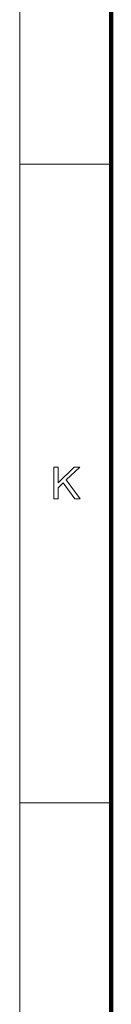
# Model space of a CAD drawing. Extents: x 0 to 1189, y 0 to 841.
# Tile 46 of 129: x 10 to 20, y 118 to 226. Entities that reach past the tile are written whole.
import ezdxf

# ---------------------------------------------------------------- set-up
doc = ezdxf.new("R2010")
doc.units = 0

msp = doc.modelspace()

# ---------------------------------------------------------------- linework, layer by layer
at = {"color": 7, "lineweight": 13}
msp.add_line((10, 831), (10, 10), dxfattribs=at)
at = {"color": 7, "lineweight": 100}
msp.add_line((20, 821), (20, 20), dxfattribs=at)
at = {"color": 7, "lineweight": 13, "ltscale": 0.25}
for p, q in [((20, 210.25), (10, 210.25)), ((20, 140.17), (10, 140.17))]:
    msp.add_line(p, q, dxfattribs=at)
at = {"color": 7, "lineweight": 13}
msp.add_lwpolyline([(13.73, 173.51), (13.73, 177.01), (14.19, 177.01), (14.19, 175.28), (15.93, 177.01), (16.56, 177.01), (15.09, 175.6), (16.62, 173.51), (16.01, 173.51), (14.76, 175.28), (14.19, 174.73), (14.19, 173.51)], close=True, dxfattribs=at)

doc.saveas('drawing.dxf')
